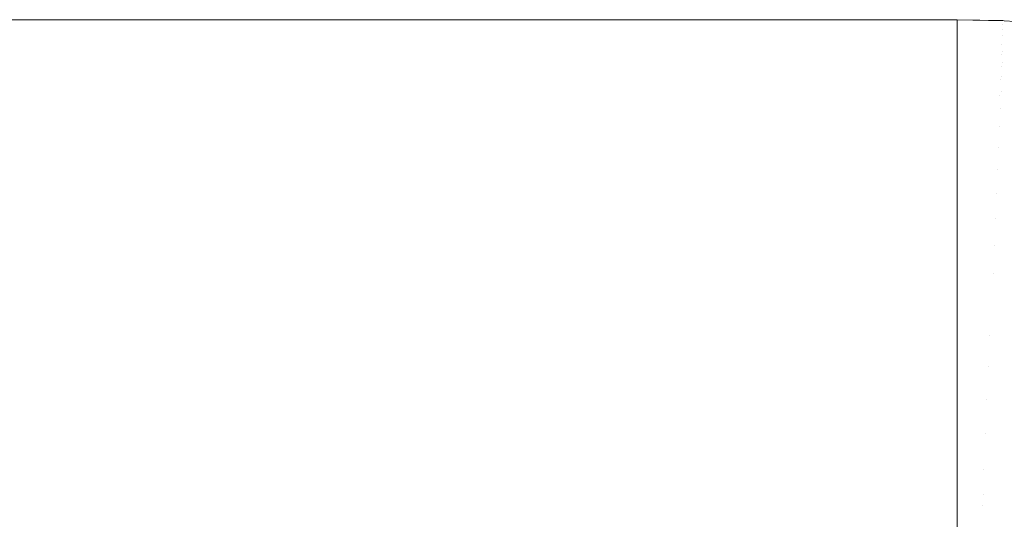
# Model space of a CAD drawing. Header units: centimetres. Extents: x -26 to 27.3, y -25.3 to -23.5.
# Tile 190 of 200: x 27.1226 to 27.2137, y -23.5062 to -23.4599. Entities that reach past the tile are written whole.
import ezdxf

# ---------------------------------------------------------------- set-up
doc = ezdxf.new("R2010")
doc.units = ezdxf.units.CM
doc.header["$LTSCALE"] = 2.54
doc.layers.add('Lucido design-1', color=7, linetype='Continuous')

# ---------------------------------------------------------------- blocks, each defined once
blk = doc.blocks.new('Gruppo-4-1')
at = {"color": 7, "linetype": 'Continuous', "lineweight": 9}
for points, invisible_edges in [([(27.209353, -23.459935, -349.379592), (27.209353, -23.459888, -349.382667), (-25.890647, -23.459888, -349.382667), (-25.890647, -23.459935, -349.379592)], 8), ([(9.309353, -23.459888, -349.582667), (-25.890647, -23.459888, -349.382667), (27.209353, -23.459888, -349.382667)], 9), ([(-25.890647, -23.459935, -349.379592), (-25.890647, -23.460002, -349.378306), (27.209353, -23.460002, -349.378306), (27.209353, -23.459935, -349.379592)], 10), ([(27.209353, -23.460149, -349.375446), (27.209353, -23.460002, -349.378306), (-25.890647, -23.460002, -349.378306), (-25.890647, -23.460149, -349.375446)], 10), ([(-25.890647, -23.460149, -349.375446), (-25.890647, -23.460288, -349.373953), (27.209353, -23.460288, -349.373953), (27.209353, -23.460149, -349.375446)], 10), ([(27.209353, -23.460535, -349.37131), (27.209353, -23.460288, -349.373953), (-25.890647, -23.460288, -349.373953), (-25.890647, -23.460535, -349.37131)], 10), ([(27.209353, -23.459888, -349.382667), (9.318077, -23.459888, -349.582857), (9.309353, -23.459888, -349.582667)], 9), ([(9.326784, -23.459888, -349.583428), (9.318077, -23.459888, -349.582857), (27.209353, -23.459888, -349.382667)], 10), ([(27.209353, -23.459888, -349.382667), (9.335458, -23.459888, -349.584378), (9.326784, -23.459888, -349.583428)], 9), ([(9.344083, -23.459888, -349.585705), (9.335458, -23.459888, -349.584378), (27.209353, -23.459888, -349.382667)], 10), ([(27.209353, -23.459888, -349.382667), (9.352641, -23.459888, -349.587407), (9.344083, -23.459888, -349.585705)], 9), ([(9.361117, -23.459888, -349.589482), (9.352641, -23.459888, -349.587407), (27.209353, -23.459888, -349.382667)], 10), ([(9.369494, -23.459888, -349.591923), (9.361117, -23.459888, -349.589482), (27.209353, -23.459888, -349.382667)], 10), ([(27.209353, -23.459888, -349.382667), (9.377757, -23.459888, -349.594728), (9.369494, -23.459888, -349.591923)], 9), ([(9.38589, -23.459888, -349.597891), (9.377757, -23.459888, -349.594728), (27.209353, -23.459888, -349.382667)], 10), ([(27.209353, -23.459888, -349.382667), (9.393877, -23.459888, -349.601405), (9.38589, -23.459888, -349.597891)], 9), ([(9.401703, -23.459888, -349.605265), (9.393877, -23.459888, -349.601405), (27.209353, -23.459888, -349.382667)], 10), ([(27.209353, -23.459888, -349.382667), (9.409353, -23.459888, -349.609462), (9.401703, -23.459888, -349.605265)], 9), ([(27.209353, -23.459888, -349.382667), (9.416813, -23.459888, -349.613988), (9.409353, -23.459888, -349.609462)], 9), ([(9.424068, -23.459888, -349.618836), (9.416813, -23.459888, -349.613988), (27.209353, -23.459888, -349.382667)], 10), ([(9.431105, -23.459888, -349.623996), (9.424068, -23.459888, -349.618836), (27.209353, -23.459888, -349.382667)], 10), ([(27.209353, -23.459888, -349.382667), (9.437911, -23.459888, -349.629458), (9.431105, -23.459888, -349.623996)], 9), ([(9.444471, -23.459888, -349.635211), (9.437911, -23.459888, -349.629458), (27.209353, -23.459888, -349.382667)], 10), ([(27.209353, -23.459888, -349.382667), (9.450774, -23.459888, -349.641245), (9.444471, -23.459888, -349.635211)], 9), ([(9.456808, -23.459888, -349.647549), (9.450774, -23.459888, -349.641245), (27.209353, -23.459888, -349.382667)], 10), ([(9.462562, -23.459888, -349.654109), (9.456808, -23.459888, -349.647549), (27.209353, -23.459888, -349.382667)], 10), ([(27.209353, -23.459888, -349.382667), (9.468024, -23.459888, -349.660914), (9.462562, -23.459888, -349.654109)], 9), ([(27.209353, -23.459888, -349.382667), (9.473183, -23.459888, -349.667951), (9.468024, -23.459888, -349.660914)], 9), ([(9.478031, -23.459888, -349.675207), (9.473183, -23.459888, -349.667951), (27.209353, -23.459888, -349.382667)], 10), ([(27.209353, -23.459888, -349.382667), (9.482558, -23.459888, -349.682667), (9.478031, -23.459888, -349.675207)], 9), ([(9.486755, -23.459888, -349.690317), (9.482558, -23.459888, -349.682667), (27.209353, -23.459888, -349.382667)], 10), ([(27.209353, -23.459888, -349.382667), (9.490615, -23.459888, -349.698143), (9.486755, -23.459888, -349.690317)], 9), ([(27.209353, -23.459888, -349.382667), (9.494129, -23.459888, -349.70613), (9.490615, -23.459888, -349.698143)], 9), ([(9.497292, -23.459888, -349.714263), (9.494129, -23.459888, -349.70613), (27.209353, -23.459888, -349.382667)], 10), ([(27.209353, -23.459888, -349.382667), (9.500096, -23.459888, -349.722526), (9.497292, -23.459888, -349.714263)], 9), ([(9.502538, -23.459888, -349.730903), (9.500096, -23.459888, -349.722526), (27.209353, -23.459888, -349.382667)], 10), ([(27.209353, -23.459888, -349.382667), (9.504612, -23.459888, -349.739379), (9.502538, -23.459888, -349.730903)], 9), ([(27.209353, -23.459888, -349.382667), (9.506315, -23.459888, -349.747937), (9.504612, -23.459888, -349.739379)], 9), ([(9.507642, -23.459888, -349.756561), (9.506315, -23.459888, -349.747937), (27.209353, -23.459888, -349.382667)], 10), ([(27.209353, -23.459888, -349.382667), (9.508592, -23.459888, -349.765236), (9.507642, -23.459888, -349.756561)], 9), ([(27.209353, -23.459888, -349.382667), (9.509163, -23.459888, -349.773943), (9.508592, -23.459888, -349.765236)], 9), ([(9.509353, -23.459888, -349.782667), (9.509163, -23.459888, -349.773943), (27.209353, -23.459888, -349.382667)], 10), ([(9.509353, -23.459888, -349.982667), (27.209353, -23.459888, -349.982667), (27.209353, -23.459983, -349.987029), (9.509353, -23.459983, -349.987029)], 4), ([(27.209353, -23.459888, -349.382667), (27.209353, -23.459888, -349.982667), (9.509353, -23.459888, -349.982667), (9.509353, -23.459888, -349.782667)], 8), ([(9.509353, -23.460249, -349.991159), (9.509353, -23.459983, -349.987029), (27.209353, -23.459983, -349.987029), (27.209353, -23.460249, -349.991159)], 10), ([(27.209353, -23.460249, -349.991159), (27.209353, -23.460273, -349.991382), (9.509353, -23.460273, -349.991382), (9.509353, -23.460249, -349.991159)], 10), ([(9.509353, -23.460686, -349.995273), (9.509353, -23.460273, -349.991382), (27.209353, -23.460273, -349.991382), (27.209353, -23.460686, -349.995273)], 10), ([(27.209353, -23.459935, -349.379592), (27.213713, -23.46003, -349.379592), (27.213715, -23.459983, -349.382667), (27.209353, -23.459888, -349.382667)], 3), ([(27.213597, -23.459978, -349.982667), (27.209353, -23.459888, -349.982667), (27.209353, -23.459888, -349.382667), (27.213713, -23.459983, -349.382667)], 8), ([(27.209353, -23.459888, -349.982667), (27.213597, -23.459978, -349.982667), (27.213593, -23.460073, -349.987027), (27.209353, -23.459983, -349.987027)], 6), ([(27.213713, -23.46003, -349.379592), (27.209353, -23.459935, -349.379592), (27.209353, -23.460002, -349.378306)], 9), ([(27.209353, -23.459983, -349.987027), (27.213593, -23.460073, -349.987027), (27.213582, -23.460339, -349.991159), (27.209353, -23.460249, -349.991159)], 7), ([(27.209353, -23.460002, -349.378306), (27.209353, -23.460149, -349.375446), (27.213704, -23.460244, -349.375446), (27.213713, -23.46003, -349.379592)], 14), ([(27.213704, -23.460244, -349.375446), (27.209353, -23.460149, -349.375446), (27.209353, -23.460288, -349.373953)], 9), ([(27.209353, -23.460288, -349.373953), (27.209353, -23.460535, -349.37131), (27.213687, -23.46063, -349.37131), (27.213704, -23.460244, -349.375446)], 14), ([(27.209353, -23.460273, -349.991382), (27.209353, -23.460249, -349.991159), (27.213582, -23.460339, -349.991159)], 10), ([(27.213582, -23.460339, -349.991159), (27.213563, -23.460775, -349.995273), (27.209353, -23.460686, -349.995273), (27.209353, -23.460273, -349.991382)], 11), ([(27.213582, -23.460339, -349.991159), (27.217803, -23.460608, -349.991159), (27.217766, -23.461043, -349.995273), (27.213563, -23.460775, -349.995273)], 15), ([(27.213593, -23.460073, -349.987027), (27.217826, -23.460343, -349.987027), (27.217803, -23.460608, -349.991159), (27.213582, -23.460339, -349.991159)], 15), ([(27.213593, -23.460073, -349.987027), (27.213597, -23.459978, -349.982667), (27.213713, -23.459985, -349.982667)], 9), ([(27.213713, -23.459985, -349.982667), (27.217834, -23.460248, -349.982667), (27.217826, -23.460343, -349.987027), (27.213593, -23.460073, -349.987027)], 14), ([(27.213713, -23.459983, -349.382667), (27.213713, -23.459985, -349.982667), (27.213597, -23.459978, -349.982667)], 9), ([(27.213687, -23.46063, -349.37131), (27.218012, -23.460913, -349.37131), (27.218046, -23.460529, -349.375446), (27.213704, -23.460244, -349.375446)], 15), ([(27.213704, -23.460244, -349.375446), (27.218046, -23.460529, -349.375446), (27.218064, -23.460316, -349.379592), (27.213713, -23.46003, -349.379592)], 15), ([(27.217845, -23.460254, -349.382667), (27.213715, -23.459983, -349.382667), (27.213713, -23.46003, -349.379592), (27.218064, -23.460316, -349.379592)], 14), ([(27.217834, -23.460248, -349.982667), (27.213713, -23.459985, -349.982667), (27.213713, -23.459983, -349.382667), (27.217845, -23.460254, -349.382667)], 10), ([(-25.890647, -23.460535, -349.37131), (-25.890647, -23.460764, -349.369617), (27.209353, -23.460764, -349.369617), (27.209353, -23.460535, -349.37131)], 10), ([(27.209353, -23.461093, -349.367189), (27.209353, -23.460764, -349.369617), (-25.890647, -23.460764, -349.369617), (-25.890647, -23.461093, -349.367189)], 10), ([(-25.890647, -23.461093, -349.367189), (-25.890647, -23.461428, -349.365306), (27.209353, -23.461428, -349.365306), (27.209353, -23.461093, -349.367189)], 10), ([(27.209353, -23.460686, -349.995273), (27.209353, -23.460752, -349.995718), (9.509353, -23.460752, -349.995718), (9.509353, -23.460686, -349.995273)], 10), ([(9.509353, -23.461292, -349.999363), (9.509353, -23.460752, -349.995718), (27.209353, -23.460752, -349.995718), (27.209353, -23.461292, -349.999363)], 10), ([(27.213687, -23.46063, -349.37131), (27.209353, -23.460535, -349.37131), (27.209353, -23.460764, -349.369617)], 9), ([(27.209353, -23.460764, -349.369617), (27.209353, -23.461093, -349.367189), (27.213662, -23.461187, -349.367189), (27.213687, -23.46063, -349.37131)], 14), ([(27.209353, -23.460752, -349.995718), (27.209353, -23.460686, -349.995273), (27.213563, -23.460775, -349.995273)], 10), ([(27.213563, -23.460775, -349.995273), (27.213538, -23.46138, -349.999363), (27.209353, -23.461292, -349.999363), (27.209353, -23.460752, -349.995718)], 11), ([(27.213662, -23.461187, -349.367189), (27.209353, -23.461093, -349.367189), (27.209353, -23.461428, -349.365306)], 9), ([(27.209353, -23.461428, -349.365306), (27.209353, -23.461823, -349.363092), (27.213631, -23.461916, -349.363092), (27.213662, -23.461187, -349.367189)], 14), ([(27.213563, -23.460775, -349.995273), (27.217766, -23.461043, -349.995273), (27.217715, -23.461647, -349.999363), (27.213538, -23.46138, -349.999363)], 15), ([(27.213631, -23.461916, -349.363092), (27.2179, -23.462196, -349.363092), (27.217964, -23.461469, -349.367189), (27.213662, -23.461187, -349.367189)], 15), ([(27.213662, -23.461187, -349.367189), (27.217964, -23.461469, -349.367189), (27.218012, -23.460913, -349.37131), (27.213687, -23.46063, -349.37131)], 15), ([(27.209353, -23.461823, -349.363092), (27.209353, -23.461428, -349.365306), (-25.890647, -23.461428, -349.365306), (-25.890647, -23.461823, -349.363092)], 10), ([(-25.890647, -23.461823, -349.363092), (-25.890647, -23.46228, -349.361027), (27.209353, -23.46228, -349.361027), (27.209353, -23.461823, -349.363092)], 10), ([(27.209353, -23.461292, -349.999363), (27.209353, -23.461419, -350.000029), (9.509353, -23.461419, -350.000029), (9.509353, -23.461292, -349.999363)], 10), ([(9.509353, -23.462065, -350.00342), (9.509353, -23.461419, -350.000029), (27.209353, -23.461419, -350.000029), (27.209353, -23.462065, -350.00342)], 10), ([(27.209353, -23.462065, -350.00342), (27.209353, -23.462273, -350.004307), (9.509353, -23.462273, -350.004307), (9.509353, -23.462065, -350.00342)], 10), ([(27.209353, -23.461419, -350.000029), (27.209353, -23.461292, -349.999363), (27.213538, -23.46138, -349.999363)], 10), ([(27.213538, -23.46138, -349.999363), (27.213505, -23.462153, -350.00342), (27.209353, -23.462065, -350.00342), (27.209353, -23.461419, -350.000029)], 11), ([(27.213591, -23.462815, -349.359025), (27.213631, -23.461916, -349.363092), (27.209353, -23.461823, -349.363092), (27.209353, -23.46228, -349.361027)], 11), ([(27.209353, -23.462273, -350.004307), (27.209353, -23.462065, -350.00342), (27.213505, -23.462153, -350.00342)], 10), ([(27.213505, -23.462153, -350.00342), (27.213465, -23.463092, -350.007438), (27.209353, -23.463005, -350.007438), (27.209353, -23.462273, -350.004307)], 11), ([(27.213505, -23.462153, -350.00342), (27.217649, -23.462418, -350.00342), (27.217569, -23.463354, -350.007438), (27.213465, -23.463092, -350.007438)], 15), ([(27.213538, -23.46138, -349.999363), (27.217715, -23.461647, -349.999363), (27.217649, -23.462418, -350.00342), (27.213505, -23.462153, -350.00342)], 15), ([(27.213591, -23.462815, -349.359025), (27.217821, -23.463093, -349.359025), (27.2179, -23.462196, -349.363092), (27.213631, -23.461916, -349.363092)], 15), ([(27.209353, -23.462723, -349.359025), (27.209353, -23.46228, -349.361027), (-25.890647, -23.46228, -349.361027), (-25.890647, -23.462723, -349.359025)], 10), ([(-25.890647, -23.462723, -349.359025), (-25.890647, -23.463316, -349.35679), (27.209353, -23.463316, -349.35679), (27.209353, -23.462723, -349.359025)], 10), ([(9.509353, -23.463005, -350.007438), (9.509353, -23.462273, -350.004307), (27.209353, -23.462273, -350.004307), (27.209353, -23.463005, -350.007438)], 10), ([(27.209353, -23.463005, -350.007438), (27.209353, -23.463312, -350.008544), (9.509353, -23.463312, -350.008544), (9.509353, -23.463005, -350.007438)], 10), ([(27.209353, -23.46228, -349.361027), (27.209353, -23.462723, -349.359025), (27.213591, -23.462815, -349.359025)], 10), ([(27.213545, -23.463884, -349.354995), (27.213591, -23.462815, -349.359025), (27.209353, -23.462723, -349.359025), (27.209353, -23.463316, -349.35679)], 11), ([(27.209353, -23.463312, -350.008544), (27.209353, -23.463005, -350.007438), (27.213465, -23.463092, -350.007438)], 10), ([(27.213545, -23.463884, -349.354995), (27.217728, -23.464158, -349.354995), (27.217821, -23.463093, -349.359025), (27.213591, -23.462815, -349.359025)], 15), ([(27.209353, -23.463793, -349.354995), (27.209353, -23.463316, -349.35679), (-25.890647, -23.463316, -349.35679), (-25.890647, -23.463793, -349.354995)], 10), ([(-25.890647, -23.463793, -349.354995), (-25.890647, -23.464536, -349.352602), (27.209353, -23.464536, -349.352602), (27.209353, -23.463793, -349.354995)], 10), ([(9.509353, -23.464108, -350.011411), (9.509353, -23.463312, -350.008544), (27.209353, -23.463312, -350.008544), (27.209353, -23.464108, -350.011411)], 10), ([(27.213465, -23.463092, -350.007438), (27.213418, -23.464195, -350.011411), (27.209353, -23.464108, -350.011411), (27.209353, -23.463312, -350.008544)], 11), ([(27.209353, -23.463316, -349.35679), (27.209353, -23.463793, -349.354995), (27.213545, -23.463884, -349.354995)], 10), ([(27.213491, -23.465121, -349.35101), (27.213545, -23.463884, -349.354995), (27.209353, -23.463793, -349.354995), (27.209353, -23.464536, -349.352602)], 11), ([(27.213465, -23.463092, -350.007438), (27.217569, -23.463354, -350.007438), (27.217476, -23.464453, -350.011411), (27.213418, -23.464195, -350.011411)], 15), ([(27.213491, -23.465121, -349.35101), (27.21762, -23.465392, -349.35101), (27.217728, -23.464158, -349.354995), (27.213545, -23.463884, -349.354995)], 15), ([(27.209353, -23.465031, -349.35101), (27.209353, -23.464536, -349.352602), (-25.890647, -23.464536, -349.352602), (-25.890647, -23.465031, -349.35101)], 10), ([(27.209353, -23.464108, -350.011411), (27.209353, -23.464534, -350.012731), (9.509353, -23.464534, -350.012731), (9.509353, -23.464108, -350.011411)], 10), ([(9.509353, -23.465374, -350.015332), (9.509353, -23.464534, -350.012731), (27.209353, -23.464534, -350.012731), (27.209353, -23.465374, -350.015332)], 10), ([(27.209353, -23.464534, -350.012731), (27.209353, -23.464108, -350.011411), (27.213418, -23.464195, -350.011411)], 10), ([(27.213418, -23.464195, -350.011411), (27.213364, -23.465459, -350.015332), (27.209353, -23.465374, -350.015332), (27.209353, -23.464534, -350.012731)], 11), ([(27.209353, -23.464536, -349.352602), (27.209353, -23.465031, -349.35101), (27.213491, -23.465121, -349.35101)], 10), ([(27.213418, -23.464195, -350.011411), (27.217476, -23.464453, -350.011411), (27.217368, -23.465714, -350.015332), (27.213364, -23.465459, -350.015332)], 15), ([(-25.890647, -23.465031, -349.35101), (-25.890647, -23.465938, -349.348471), (27.209353, -23.465938, -349.348471), (27.209353, -23.465031, -349.35101)], 10), ([(27.209353, -23.465374, -350.015332), (27.209353, -23.465938, -350.016862), (9.509353, -23.465938, -350.016862), (9.509353, -23.465374, -350.015332)], 10), ([(27.213429, -23.466525, -349.347077), (27.213491, -23.465121, -349.35101), (27.209353, -23.465031, -349.35101), (27.209353, -23.465938, -349.348471)], 11), ([(27.209353, -23.465938, -350.016862), (27.209353, -23.465374, -350.015332), (27.213364, -23.465459, -350.015332)], 10), ([(27.213364, -23.465459, -350.015332), (27.213304, -23.466882, -350.019194), (27.209353, -23.466798, -350.019194), (27.209353, -23.465938, -350.016862)], 11), ([(27.213364, -23.465459, -350.015332), (27.217368, -23.465714, -350.015332), (27.217248, -23.467133, -350.019194), (27.213304, -23.466882, -350.019194)], 15), ([(27.213429, -23.466525, -349.347077), (27.217498, -23.466791, -349.347077), (27.21762, -23.465392, -349.35101), (27.213491, -23.465121, -349.35101)], 15), ([(27.209353, -23.466436, -349.347077), (27.209353, -23.465938, -349.348471), (-25.890647, -23.465938, -349.348471), (-25.890647, -23.466436, -349.347077)], 10), ([(-25.890647, -23.466436, -349.347077), (-25.890647, -23.467517, -349.344405), (27.209353, -23.467517, -349.344405), (27.209353, -23.466436, -349.347077)], 10), ([(9.509353, -23.466798, -350.019194), (9.509353, -23.465938, -350.016862), (27.209353, -23.465938, -350.016862), (27.209353, -23.466798, -350.019194)], 10), ([(27.209353, -23.465938, -349.348471), (27.209353, -23.466436, -349.347077), (27.213429, -23.466525, -349.347077)], 10), ([(27.213361, -23.468092, -349.343202), (27.213429, -23.466525, -349.347077), (27.209353, -23.466436, -349.347077), (27.209353, -23.467517, -349.344405)], 11), ([(27.213361, -23.468092, -349.343202), (27.217361, -23.468354, -349.343202), (27.217498, -23.466791, -349.347077), (27.213429, -23.466525, -349.347077)], 15), ([(27.209353, -23.468005, -349.343202), (27.209353, -23.467517, -349.344405), (-25.890647, -23.467517, -349.344405), (-25.890647, -23.468005, -349.343202)], 10), ([(27.209353, -23.466798, -350.019194), (27.209353, -23.467519, -350.020927), (9.509353, -23.467519, -350.020927), (9.509353, -23.466798, -350.019194)], 10), ([(9.509353, -23.468378, -350.02299), (9.509353, -23.467519, -350.020927), (27.209353, -23.467519, -350.020927), (27.209353, -23.468378, -350.02299)], 10), ([(27.209353, -23.467519, -350.020927), (27.209353, -23.466798, -350.019194), (27.213304, -23.466882, -350.019194)], 10), ([(27.213304, -23.466882, -350.019194), (27.213237, -23.468461, -350.02299), (27.209353, -23.468378, -350.02299), (27.209353, -23.467519, -350.020927)], 11), ([(27.209353, -23.467517, -349.344405), (27.209353, -23.468005, -349.343202), (27.213361, -23.468092, -349.343202)], 10), ([(27.213304, -23.466882, -350.019194), (27.217248, -23.467133, -350.019194), (27.217114, -23.468708, -350.02299), (27.213237, -23.468461, -350.02299)], 15), ([(-25.890647, -23.468005, -349.343202), (-25.890647, -23.469273, -349.340412), (27.209353, -23.469273, -349.340412), (27.209353, -23.468005, -349.343202)], 10), ([(27.209353, -23.468378, -350.02299), (27.209353, -23.469276, -350.02492), (9.509353, -23.469276, -350.02492), (9.509353, -23.468378, -350.02299)], 10), ([(27.213285, -23.469822, -349.339392), (27.213361, -23.468092, -349.343202), (27.209353, -23.468005, -349.343202), (27.209353, -23.469273, -349.340412)], 11), ([(27.209353, -23.469276, -350.02492), (27.209353, -23.468378, -350.02299), (27.213237, -23.468461, -350.02299), (27.213163, -23.470193, -350.026716)], 14), ([(27.213237, -23.468461, -350.02299), (27.217114, -23.468708, -350.02299), (27.216967, -23.470436, -350.026716), (27.213163, -23.470193, -350.026716)], 15), ([(27.213285, -23.469822, -349.339392), (27.21721, -23.470079, -349.339392), (27.217361, -23.468354, -349.343202), (27.213361, -23.468092, -349.343202)], 15), ([(27.209353, -23.469736, -349.339392), (27.209353, -23.469273, -349.340412), (-25.890647, -23.469273, -349.340412), (-25.890647, -23.469736, -349.339392)], 10), ([(9.509353, -23.470112, -350.026716), (9.509353, -23.469276, -350.02492), (27.209353, -23.469276, -350.02492), (27.209353, -23.470112, -350.026716)], 10), ([(27.209353, -23.469273, -349.340412), (27.209353, -23.469736, -349.339392), (27.213285, -23.469822, -349.339392)], 10), ([(27.213163, -23.470193, -350.026716), (27.209353, -23.470112, -350.026716), (27.209353, -23.469276, -350.02492)], 9), ([(-25.890647, -23.469736, -349.339392), (-25.890647, -23.471201, -349.336499), (27.209353, -23.471201, -349.336499), (27.209353, -23.469736, -349.339392)], 10), ([(27.209353, -23.470112, -350.026716), (27.209353, -23.471205, -350.028832), (9.509353, -23.471205, -350.028832), (9.509353, -23.470112, -350.026716)], 10), ([(27.213203, -23.471711, -349.335655), (27.213285, -23.469822, -349.339392), (27.209353, -23.469736, -349.339392), (27.209353, -23.471201, -349.336499)], 11), ([(27.209353, -23.471205, -350.028832), (27.209353, -23.470112, -350.026716), (27.213163, -23.470193, -350.026716), (27.213083, -23.472075, -350.030363)], 14), ([(27.213163, -23.470193, -350.026716), (27.216967, -23.470436, -350.026716), (27.216807, -23.472313, -350.030363), (27.213083, -23.472075, -350.030363)], 15), ([(27.213203, -23.471711, -349.335655), (27.217045, -23.471963, -349.335655), (27.21721, -23.470079, -349.339392), (27.213285, -23.469822, -349.339392)], 15), ([(27.209353, -23.471627, -349.335655), (27.209353, -23.471201, -349.336499), (-25.890647, -23.471201, -349.336499), (-25.890647, -23.471627, -349.335655)], 10), ([(9.509353, -23.471996, -350.030363), (9.509353, -23.471205, -350.028832), (27.209353, -23.471205, -350.028832), (27.209353, -23.471996, -350.030363)], 10), ([(27.209353, -23.471201, -349.336499), (27.209353, -23.471627, -349.335655), (27.213203, -23.471711, -349.335655)], 10), ([(27.213083, -23.472075, -350.030363), (27.209353, -23.471996, -350.030363), (27.209353, -23.471205, -350.028832)], 9), ([(-25.890647, -23.471627, -349.335655), (-25.890647, -23.473297, -349.332673), (27.209353, -23.473297, -349.332673), (27.209353, -23.471627, -349.335655)], 10), ([(27.209353, -23.471996, -350.030363), (27.209353, -23.473302, -350.032657), (9.509353, -23.473302, -350.032657), (9.509353, -23.471996, -350.030363)], 10), ([(27.213114, -23.473758, -349.331997), (27.213203, -23.471711, -349.335655), (27.209353, -23.471627, -349.335655), (27.209353, -23.473297, -349.332673)], 11), ([(27.209353, -23.473302, -350.032657), (27.209353, -23.471996, -350.030363), (27.213083, -23.472075, -350.030363), (27.212997, -23.474103, -350.033928)], 14), ([(27.213083, -23.472075, -350.030363), (27.216807, -23.472313, -350.030363), (27.216635, -23.474335, -350.033928), (27.212997, -23.474103, -350.033928)], 15), ([(27.213114, -23.473758, -349.331997), (27.216867, -23.474004, -349.331997), (27.217045, -23.471963, -349.335655), (27.213203, -23.471711, -349.335655)], 15), ([(27.209353, -23.473675, -349.331997), (27.209353, -23.473297, -349.332673), (-25.890647, -23.473297, -349.332673), (-25.890647, -23.473675, -349.331997)], 10), ([(-25.890647, -23.473675, -349.331997), (-25.890647, -23.475558, -349.328942), (27.209353, -23.475558, -349.328942), (27.209353, -23.473675, -349.331997)], 10), ([(9.509353, -23.474026, -350.033928), (9.509353, -23.473302, -350.032657), (27.209353, -23.473302, -350.032657), (27.209353, -23.474026, -350.033928)], 10), ([(27.209353, -23.473297, -349.332673), (27.209353, -23.473675, -349.331997), (27.213114, -23.473758, -349.331997)], 10), ([(27.212997, -23.474103, -350.033928), (27.209353, -23.474026, -350.033928), (27.209353, -23.473302, -350.032657)], 9), ([(27.213018, -23.475957, -349.328425), (27.213114, -23.473758, -349.331997), (27.209353, -23.473675, -349.331997), (27.209353, -23.475558, -349.328942)], 11), ([(27.213018, -23.475957, -349.328425), (27.216675, -23.476197, -349.328425), (27.216867, -23.474004, -349.331997), (27.213114, -23.473758, -349.331997)], 15), ([(27.209353, -23.474026, -350.033928), (27.209353, -23.475564, -350.036387), (9.509353, -23.475564, -350.036387), (9.509353, -23.474026, -350.033928)], 10), ([(27.209353, -23.475564, -350.036387), (27.209353, -23.474026, -350.033928), (27.212997, -23.474103, -350.033928), (27.212905, -23.476274, -350.037403)], 14), ([(27.212997, -23.474103, -350.033928), (27.216635, -23.474335, -350.033928), (27.21645, -23.4765, -350.037403), (27.212905, -23.476274, -350.037403)], 15), ([(27.209353, -23.475877, -349.328425), (27.209353, -23.475558, -349.328942), (-25.890647, -23.475558, -349.328942), (-25.890647, -23.475877, -349.328425)], 10), ([(9.509353, -23.476198, -350.037403), (9.509353, -23.475564, -350.036387), (27.209353, -23.475564, -350.036387), (27.209353, -23.476198, -350.037403)], 10), ([(27.209353, -23.475558, -349.328942), (27.209353, -23.475877, -349.328425), (27.213018, -23.475957, -349.328425)], 10), ([(27.212905, -23.476274, -350.037403), (27.209353, -23.476198, -350.037403), (27.209353, -23.475564, -350.036387)], 9), ([(-25.890647, -23.475877, -349.328425), (-25.890647, -23.47798, -349.325314), (27.209353, -23.47798, -349.325314), (27.209353, -23.475877, -349.328425)], 10), ([(27.209353, -23.476198, -350.037403), (27.209353, -23.477985, -350.040016), (9.509353, -23.477985, -350.040016), (9.509353, -23.476198, -350.037403)], 10), ([(27.212915, -23.478307, -349.324944), (27.213018, -23.475957, -349.328425), (27.209353, -23.475877, -349.328425), (27.209353, -23.47798, -349.325314)], 11), ([(27.209353, -23.477985, -350.040016), (27.209353, -23.476198, -350.037403), (27.212905, -23.476274, -350.037403), (27.212807, -23.478582, -350.040783)], 14), ([(27.212905, -23.476274, -350.037403), (27.21645, -23.4765, -350.037403), (27.216254, -23.478802, -350.040783), (27.212807, -23.478582, -350.040783)], 15), ([(27.212915, -23.478307, -349.324944), (27.21647, -23.47854, -349.324944), (27.216675, -23.476197, -349.328425), (27.213018, -23.475957, -349.328425)], 15), ([(27.209353, -23.478229, -349.324944), (27.209353, -23.47798, -349.325314), (-25.890647, -23.47798, -349.325314), (-25.890647, -23.478229, -349.324944)], 10), ([(-25.890647, -23.478229, -349.324944), (-25.890647, -23.480557, -349.321794), (27.209353, -23.480557, -349.321794), (27.209353, -23.478229, -349.324944)], 10), ([(9.509353, -23.478509, -350.040783), (9.509353, -23.477985, -350.040016), (27.209353, -23.477985, -350.040016), (27.209353, -23.478509, -350.040783)], 10), ([(27.209353, -23.478509, -350.040783), (27.209353, -23.480562, -350.043536), (9.509353, -23.480562, -350.043536), (9.509353, -23.478509, -350.040783)], 10), ([(27.209353, -23.47798, -349.325314), (27.209353, -23.478229, -349.324944), (27.212915, -23.478307, -349.324944)], 10), ([(27.212807, -23.478582, -350.040783), (27.209353, -23.478509, -350.040783), (27.209353, -23.477985, -350.040016)], 9), ([(27.212806, -23.480803, -349.321563), (27.212915, -23.478307, -349.324944), (27.209353, -23.478229, -349.324944), (27.209353, -23.480557, -349.321794)], 11), ([(27.209353, -23.480562, -350.043536), (27.209353, -23.478509, -350.040783), (27.212807, -23.478582, -350.040783), (27.212703, -23.481025, -350.044062)], 14), ([(27.212806, -23.480803, -349.321563), (27.216252, -23.481029, -349.321563), (27.21647, -23.47854, -349.324944), (27.212915, -23.478307, -349.324944)], 15), ([(27.212807, -23.478582, -350.040783), (27.216254, -23.478802, -350.040783), (27.216047, -23.481238, -350.044062), (27.212703, -23.481025, -350.044062)], 15), ([(27.209353, -23.480728, -349.321563), (27.209353, -23.480557, -349.321794), (-25.890647, -23.480557, -349.321794), (-25.890647, -23.480728, -349.321563)], 10), ([(-25.890647, -23.480728, -349.321563), (-25.890647, -23.483286, -349.31839), (27.209353, -23.483286, -349.31839), (27.209353, -23.480728, -349.321563)], 10), ([(9.509353, -23.480954, -350.044062), (9.509353, -23.480562, -350.043536), (27.209353, -23.480562, -350.043536), (27.209353, -23.480954, -350.044062)], 10), ([(27.209353, -23.480954, -350.044062), (27.209353, -23.483289, -350.046941), (9.509353, -23.483289, -350.046941), (9.509353, -23.480954, -350.044062)], 10), ([(27.209353, -23.480557, -349.321794), (27.209353, -23.480728, -349.321563), (27.212806, -23.480803, -349.321563)], 10), ([(27.212703, -23.481025, -350.044062), (27.209353, -23.480954, -350.044062), (27.209353, -23.480562, -350.043536)], 9), ([(27.212691, -23.483442, -349.318286), (27.212806, -23.480803, -349.321563), (27.209353, -23.480728, -349.321563), (27.209353, -23.483286, -349.31839)], 11), ([(27.209353, -23.483289, -350.046941), (27.209353, -23.480954, -350.044062), (27.212703, -23.481025, -350.044062), (27.212594, -23.483597, -350.047236)], 14), ([(27.212703, -23.481025, -350.044062), (27.216047, -23.481238, -350.044062), (27.215829, -23.483804, -350.047236), (27.212594, -23.483597, -350.047236)], 15), ([(27.212691, -23.483442, -349.318286), (27.216022, -23.48366, -349.318286), (27.216252, -23.481029, -349.321563), (27.212806, -23.480803, -349.321563)], 15), ([(27.209353, -23.483369, -349.318286), (27.209353, -23.483286, -349.31839), (-25.890647, -23.483286, -349.31839), (-25.890647, -23.483369, -349.318286)], 10), ([(27.209353, -23.486149, -349.31512), (27.209353, -23.483369, -349.318286), (-25.890647, -23.483369, -349.318286), (-25.890647, -23.486149, -349.31512)], 10), ([(9.509353, -23.483529, -350.047236), (9.509353, -23.483289, -350.046941), (27.209353, -23.483289, -350.046941), (27.209353, -23.483529, -350.047236)], 10), ([(27.209353, -23.483529, -350.047236), (27.209353, -23.486162, -350.050224), (9.509353, -23.486162, -350.050224), (9.509353, -23.483529, -350.047236)], 10), ([(27.209353, -23.483286, -349.31839), (27.209353, -23.483369, -349.318286), (27.212691, -23.483442, -349.318286)], 10), ([(27.212594, -23.483597, -350.047236), (27.209353, -23.483529, -350.047236), (27.209353, -23.483289, -350.046941)], 9), ([(27.209353, -23.486149, -349.31512), (27.212569, -23.486219, -349.31512), (27.212691, -23.483442, -349.318286), (27.209353, -23.483369, -349.318286)], 7), ([(27.209353, -23.486162, -350.050224), (27.209353, -23.483529, -350.047236), (27.212594, -23.483597, -350.047236), (27.212479, -23.486295, -350.0503)], 14), ([(27.212594, -23.483597, -350.047236), (27.215829, -23.483804, -350.047236), (27.2156, -23.486494, -350.0503), (27.212479, -23.486295, -350.0503)], 15), ([(27.212569, -23.486219, -349.31512), (27.21578, -23.48643, -349.31512), (27.216022, -23.48366, -349.318286), (27.212691, -23.483442, -349.318286)], 15), ([(-25.890647, -23.486149, -349.31512), (-25.890647, -23.486161, -349.315108), (27.209353, -23.486161, -349.315108), (27.209353, -23.486149, -349.31512)], 10), ([(27.209353, -23.489063, -349.31207), (27.209353, -23.486161, -349.315108), (-25.890647, -23.486161, -349.315108), (-25.890647, -23.489063, -349.31207)], 10), ([(9.509353, -23.486228, -350.0503), (9.509353, -23.486162, -350.050224), (27.209353, -23.486162, -350.050224), (27.209353, -23.486228, -350.0503)], 10), ([(27.209353, -23.486228, -350.0503), (27.209353, -23.489048, -350.053248), (9.509353, -23.489048, -350.053248), (9.509353, -23.486228, -350.0503)], 10), ([(27.212569, -23.486219, -349.31512), (27.209353, -23.486149, -349.31512), (27.209353, -23.486161, -349.315108)], 9), ([(27.209353, -23.486161, -349.315108), (27.209353, -23.489063, -349.31207), (27.212442, -23.48913, -349.31207), (27.212569, -23.486219, -349.31512)], 14), ([(27.212479, -23.486295, -350.0503), (27.209353, -23.486228, -350.0503), (27.209353, -23.486162, -350.050224)], 9), ([(27.209353, -23.486228, -350.0503), (27.212479, -23.486295, -350.0503), (27.21236, -23.489112, -350.053248), (27.209353, -23.489048, -350.053248)], 7), ([(27.212479, -23.486295, -350.0503), (27.2156, -23.486494, -350.0503), (27.215361, -23.489303, -350.053248), (27.21236, -23.489112, -350.053248)], 15), ([(27.212442, -23.48913, -349.31207), (27.215526, -23.489333, -349.31207), (27.21578, -23.48643, -349.31512), (27.212569, -23.486219, -349.31512)], 15), ([(-25.890647, -23.489063, -349.31207), (-25.890647, -23.48918, -349.311958), (27.209353, -23.48918, -349.311958), (27.209353, -23.489063, -349.31207)], 10), ([(27.209353, -23.492106, -349.309144), (27.209353, -23.48918, -349.311958), (-25.890647, -23.48918, -349.311958), (-25.890647, -23.492106, -349.309144)], 10), ([(27.209353, -23.489048, -350.053248), (27.209353, -23.48918, -350.053375), (9.509353, -23.48918, -350.053375), (9.509353, -23.489048, -350.053248)], 10), ([(9.509353, -23.491983, -350.056075), (9.509353, -23.48918, -350.053375), (27.209353, -23.48918, -350.053375), (27.209353, -23.491983, -350.056075)], 10), ([(27.209353, -23.48918, -350.053375), (27.209353, -23.489048, -350.053248), (27.21236, -23.489112, -350.053248)], 10), ([(27.212442, -23.48913, -349.31207), (27.209353, -23.489063, -349.31207), (27.209353, -23.48918, -349.311958)], 9), ([(27.21236, -23.489112, -350.053248), (27.212235, -23.492044, -350.056075), (27.209353, -23.491983, -350.056075), (27.209353, -23.48918, -350.053375)], 11), ([(27.209353, -23.48918, -349.311958), (27.209353, -23.492106, -349.309144), (27.21231, -23.492171, -349.309144), (27.212442, -23.48913, -349.31207)], 14), ([(27.21236, -23.489112, -350.053248), (27.215361, -23.489303, -350.053248), (27.215112, -23.492227, -350.056075), (27.212235, -23.492044, -350.056075)], 15), ([(27.21231, -23.492171, -349.309144), (27.215261, -23.492364, -349.309144), (27.215526, -23.489333, -349.31207), (27.212442, -23.48913, -349.31207)], 15), ([(-25.890647, -23.492106, -349.309144), (-25.890647, -23.492333, -349.308943), (27.209353, -23.492333, -349.308943), (27.209353, -23.492106, -349.309144)], 10), ([(27.209353, -23.491983, -350.056075), (27.209353, -23.492335, -350.056388), (9.509353, -23.492335, -350.056388), (9.509353, -23.491983, -350.056075)], 10), ([(27.209353, -23.492335, -350.056388), (27.209353, -23.491983, -350.056075), (27.212235, -23.492044, -350.056075)], 10), ([(27.212235, -23.492044, -350.056075), (27.212106, -23.495086, -350.058779), (27.209353, -23.495027, -350.058779), (27.209353, -23.492335, -350.056388)], 11), ([(27.21231, -23.492171, -349.309144), (27.209353, -23.492106, -349.309144), (27.209353, -23.492333, -349.308943)], 9), ([(27.209353, -23.492333, -349.308943), (27.209353, -23.495274, -349.306345), (27.212171, -23.495335, -349.306345), (27.21231, -23.492171, -349.309144)], 14), ([(27.212235, -23.492044, -350.056075), (27.215112, -23.492227, -350.056075), (27.214854, -23.495261, -350.058779), (27.212106, -23.495086, -350.058779)], 15), ([(27.212171, -23.495335, -349.306345), (27.214985, -23.49552, -349.306345), (27.215261, -23.492364, -349.309144), (27.21231, -23.492171, -349.309144)], 15), ([(27.209353, -23.495274, -349.306345), (27.209353, -23.492333, -349.308943), (-25.890647, -23.492333, -349.308943), (-25.890647, -23.495274, -349.306345)], 10), ([(9.509353, -23.495027, -350.058779), (9.509353, -23.492335, -350.056388), (27.209353, -23.492335, -350.056388), (27.209353, -23.495027, -350.058779)], 10), ([(-25.890647, -23.495274, -349.306345), (-25.890647, -23.495614, -349.306069), (27.209353, -23.495614, -349.306069), (27.209353, -23.495274, -349.306345)], 10), ([(27.209353, -23.498543, -349.303693), (27.209353, -23.495614, -349.306069), (-25.890647, -23.495614, -349.306069), (-25.890647, -23.498543, -349.303693)], 10), ([(27.209353, -23.495027, -350.058779), (27.209353, -23.495617, -350.059261), (9.509353, -23.495617, -350.059261), (9.509353, -23.495027, -350.058779)], 10), ([(9.509353, -23.498176, -350.061354), (9.509353, -23.495617, -350.059261), (27.209353, -23.495617, -350.059261), (27.209353, -23.498176, -350.061354)], 10), ([(27.209353, -23.495617, -350.059261), (27.209353, -23.495027, -350.058779), (27.212106, -23.495086, -350.058779)], 10), ([(27.212106, -23.495086, -350.058779), (27.211972, -23.498232, -350.061354), (27.209353, -23.498176, -350.061354), (27.209353, -23.495617, -350.059261)], 11), ([(27.212171, -23.495335, -349.306345), (27.209353, -23.495274, -349.306345), (27.209353, -23.495614, -349.306069)], 9), ([(27.209353, -23.495614, -349.306069), (27.209353, -23.498543, -349.303693), (27.212029, -23.498601, -349.303693), (27.212171, -23.495335, -349.306345)], 14), ([(27.212106, -23.495086, -350.058779), (27.214854, -23.495261, -350.058779), (27.214587, -23.498398, -350.061354), (27.211972, -23.498232, -350.061354)], 15), ([(27.212029, -23.498601, -349.303693), (27.2147, -23.498776, -349.303693), (27.214985, -23.49552, -349.306345), (27.212171, -23.495335, -349.306345)], 15), ([(-25.890647, -23.498543, -349.303693), (-25.890647, -23.499015, -349.303335), (27.209353, -23.499015, -349.303335), (27.209353, -23.498543, -349.303693)], 10), ([(27.209353, -23.498176, -350.061354), (27.209353, -23.499022, -350.061989), (9.509353, -23.499022, -350.061989), (9.509353, -23.498176, -350.061354)], 10), ([(27.209353, -23.499022, -350.061989), (27.209353, -23.498176, -350.061354), (27.211972, -23.498232, -350.061354)], 10), ([(27.211972, -23.498232, -350.061354), (27.211832, -23.501525, -350.063831), (27.209353, -23.501472, -350.063831), (27.209353, -23.499022, -350.061989)], 11), ([(27.212029, -23.498601, -349.303693), (27.209353, -23.498543, -349.303693), (27.209353, -23.499015, -349.303335)], 9), ([(27.209353, -23.499015, -349.303335), (27.209353, -23.500338, -349.302331), (27.211951, -23.500394, -349.302331), (27.212029, -23.498601, -349.303693)], 14), ([(27.211972, -23.498232, -350.061354), (27.214587, -23.498398, -350.061354), (27.214307, -23.501683, -350.063831), (27.211832, -23.501525, -350.063831)], 15), ([(27.211951, -23.500394, -349.302331), (27.214543, -23.500564, -349.302331), (27.2147, -23.498776, -349.303693), (27.212029, -23.498601, -349.303693)], 15), ([(27.209353, -23.500338, -349.302331), (27.209353, -23.499015, -349.303335), (-25.890647, -23.499015, -349.303335), (-25.890647, -23.500338, -349.302331)], 10), ([(9.509353, -23.501472, -350.063831), (9.509353, -23.499022, -350.061989), (27.209353, -23.499022, -350.061989), (27.209353, -23.501472, -350.063831)], 10), ([(-25.890647, -23.500338, -349.302331), (-25.890647, -23.502542, -349.300768), (27.209353, -23.502542, -349.300768), (27.209353, -23.500338, -349.302331)], 10), ([(27.2118, -23.503849, -349.29988), (27.211951, -23.500394, -349.302331), (27.209353, -23.500338, -349.302331), (27.209353, -23.502542, -349.300768)], 11), ([(27.2118, -23.503849, -349.29988), (27.214242, -23.504009, -349.29988), (27.214543, -23.500564, -349.302331), (27.211951, -23.500394, -349.302331)], 15), ([(27.209353, -23.501472, -350.063831), (27.209353, -23.502541, -350.064567), (9.509353, -23.502541, -350.064567), (9.509353, -23.501472, -350.063831)], 10), ([(27.209353, -23.502541, -350.064567), (27.209353, -23.501472, -350.063831), (27.211832, -23.501525, -350.063831)], 10), ([(27.211832, -23.501525, -350.063831), (27.21169, -23.504864, -350.066134), (27.209353, -23.504814, -350.066134), (27.209353, -23.502541, -350.064567)], 11), ([(27.211832, -23.501525, -350.063831), (27.214307, -23.501683, -350.063831), (27.214024, -23.505013, -350.066134), (27.21169, -23.504864, -350.066134)], 15), ([(27.209353, -23.503796, -349.29988), (27.209353, -23.502542, -349.300768), (-25.890647, -23.502542, -349.300768), (-25.890647, -23.503796, -349.29988)], 10), ([(9.509353, -23.504814, -350.066134), (9.509353, -23.502541, -350.064567), (27.209353, -23.502541, -350.064567), (27.209353, -23.504814, -350.066134)], 10), ([(27.209353, -23.502542, -349.300768), (27.209353, -23.503796, -349.29988), (27.2118, -23.503849, -349.29988)], 10), ([(-25.890647, -23.503796, -349.29988), (-25.890647, -23.506169, -349.298344), (27.209353, -23.506169, -349.298344), (27.209353, -23.503796, -349.29988)], 10), ([(27.211644, -23.507409, -349.297574), (27.2118, -23.503849, -349.29988), (27.209353, -23.503796, -349.29988), (27.209353, -23.506169, -349.298344)], 11), ([(27.211644, -23.507409, -349.297574), (27.213931, -23.507559, -349.297574), (27.214242, -23.504009, -349.29988), (27.2118, -23.503849, -349.29988)], 15), ([(27.209353, -23.504814, -350.066134), (27.209353, -23.506169, -350.066989), (9.509353, -23.506169, -350.066989), (9.509353, -23.504814, -350.066134)], 10), ([(27.209353, -23.506169, -350.066989), (27.209353, -23.504814, -350.066134), (27.21169, -23.504864, -350.066134)], 10), ([(27.21169, -23.504864, -350.066134), (27.211545, -23.50829, -350.068299), (27.209353, -23.508243, -350.068299), (27.209353, -23.506169, -350.066989)], 11), ([(27.21169, -23.504864, -350.066134), (27.214024, -23.505013, -350.066134), (27.213733, -23.50843, -350.068299), (27.211545, -23.50829, -350.068299)], 15), ([(9.509353, -23.508243, -350.068299), (9.509353, -23.506169, -350.066989), (27.209353, -23.506169, -350.066989), (27.209353, -23.508243, -350.068299)], 10)]:
    blk.add_3dface(points, dxfattribs=dict(at, invisible_edges=invisible_edges))

msp = doc.modelspace()

# ---------------------------------------------------------------- block references
at = {"layer": 'Lucido design-1', "color": 7}
msp.add_blockref('Gruppo-4-1', (0, 0), dxfattribs=at)

doc.saveas('drawing.dxf')
